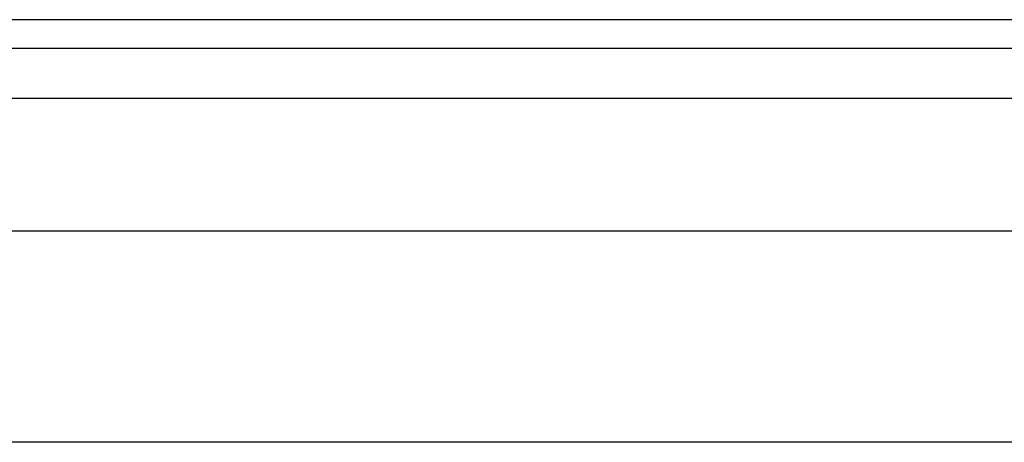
# Model space of a CAD drawing. Header units: inches. Extents: x 3 to 112, y 6 to 61.
# Tile 123 of 140: x 20.242 to 22.078, y 42.384 to 43.172. Entities that reach past the tile are written whole.
import ezdxf

# ---------------------------------------------------------------- set-up
doc = ezdxf.new("R2010")
doc.units = ezdxf.units.IN
doc.header["$MEASUREMENT"] = 0
doc.layers.add('Visible Edges(ANSI)', color=7, linetype='Continuous', lineweight=25)
doc.layers.add('Visible Tangent Edges(ANSI)', color=7, linetype='Continuous', lineweight=25)

msp = doc.modelspace()

# ---------------------------------------------------------------- linework, layer by layer
at = {"layer": 'Visible Edges(ANSI)'}
for p, q in [((23.1201, 43.1717), (3.4941, 43.1717)), ((3.4941, 43.1187), (23.1201, 43.1187)), ((4.2248, 42.778), (22.3689, 42.778)), ((22.3689, 42.3843), (4.2248, 42.3843))]:
    msp.add_line(p, q, dxfattribs=at)
at = {"layer": 'Visible Tangent Edges(ANSI)'}
msp.add_line((3.4941, 43.0257), (23.1201, 43.0257), dxfattribs=at)

doc.saveas('drawing.dxf')
